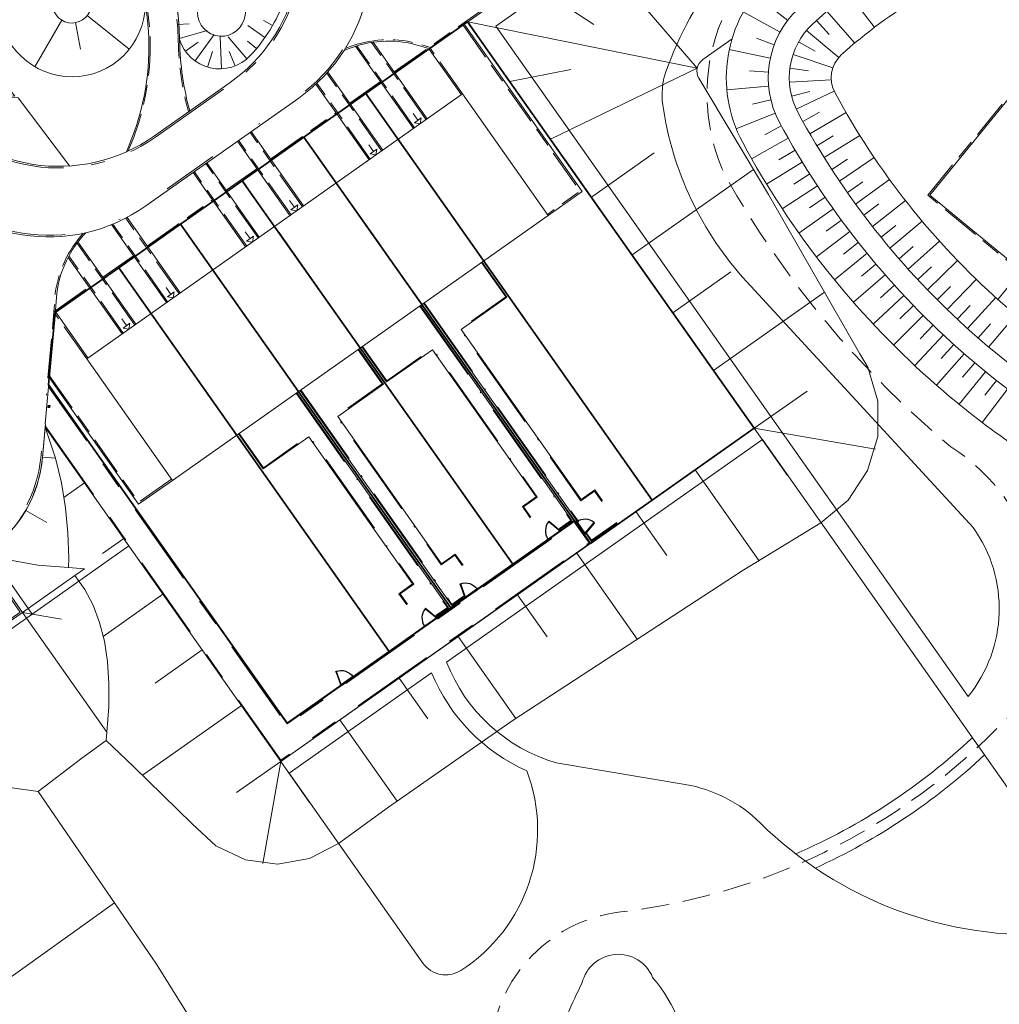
# Model space of a CAD drawing. Header units: metres. Extents: x 150385 to 171486, y 478588 to 485023.
# Tile 197 of 256: x 151331 to 151401, y 483946 to 484017. Entities that reach past the tile are written whole.
import ezdxf
from ezdxf.lldxf.tags import DXFTag

# ---------------------------------------------------------------- set-up
doc = ezdxf.new("R2010")
doc.units = ezdxf.units.M
for name, pattern in [('ACAD_ISO10W100', [18, 12, -3, 0, -3]), ('Dash', [6.35, 3.175, -3.175]), ('KAD', [12, 5, -1, 2, -1, 2, -1]), ('Stippelfijn', [3, 2, -1]), ('VH-GELEIDEBAND', [6, 2, -2, 0, -2]), ('VH-OPSLUITBAND_100X200', [16, 8, -2, 4, -2]), ('VH-OPSLUITBAND_120X250', [26, 16, -4, 2, -4]), ('VH-OPSLUITBAND_60X200', [12, 6, -2, 2, -2])]:
    doc.linetypes.add(name, pattern=pattern)
for name, color, linetype, lineweight, true_color in [('B-WE-KG-GRENS_PERCEEL-GV', 150, 'KG-PERCEEL', 30, 0x007fff), ('N-GV-GR-ERFAFSCHEIDING_RASTERHEKWERK_HEDERA-G', 7, 'GR-HAAG1', 35, 0x3c602f), ('N-GV-GR-WANDELROUTE-G', 7, 'Stippelfijn', 50, 0xd2a62d), ('N-GV-GW-TALUDARCERING-G', 7, 'Continuous', 15, 0x738c74), ('N-WA-GW-TALUDARCERING_KORT-G', 7, 'Continuous', 15, 0x898989), ('N-WE-GW-GRONDWERKLIJN-G', 7, 'Continuous', 30, 0x4d4d4d)]:
    doc.layers.add(name, color=color, linetype=linetype, lineweight=lineweight, true_color=true_color)
for name, color, linetype, lineweight in [('N-PV-OG-BEBOUWING_ENTREE-S', 7, 'Continuous', 18), ('N-PV-OG-KADASTRAAL_BEBOUWING-G', 7, 'Continuous', 35), ('N-WE-IE-MEUBILAIR_WEGMEUBILAIR_PAAL_OBJECT-S', 7, 'Continuous', 25), ('N-WE-IE-TERREINAFSCHEIDING_POORT-S', 5, 'Continuous', 25), ('N-WE-VH-KANTOPSLUITING_ACHTERKANTBAND-G', 7, 'Continuous', 5), ('N-WE-VH-KANTOPSLUITING_ACHTERKANTBAND-TERRAS-G', 7, 'Continuous', 5), ('N-WE-VH-KANTOPSLUITING_GELEIDEBAND-ANTRACIET_40_120X250-G', 7, 'VH-GELEIDEBAND', 35), ('N-WE-VH-KANTOPSLUITING_OPSLUITBAND-ANTRACIET_100X200-G', 7, 'VH-OPSLUITBAND_100X200', 35), ('N-WE-VH-KANTOPSLUITING_OPSLUITBAND-ANTRACIET_120X250-G', 7, 'VH-OPSLUITBAND_120X250', 35), ('N-WE-VH-KANTOPSLUITING_OPSLUITBAND-ANTRACIET_60X200-G', 7, 'ACAD_ISO10W100', 35), ('N-WE-VH-KANTOPSLUITING_OPSLUITBAND_60X200-G', 7, 'VH-OPSLUITBAND_60X200', 35), ('N-WE-VH-MATERIAALGRENS-G', 7, 'Continuous', 9), ('N-XX-KG-GRENS_PERCEEL-G', 252, 'KAD', 15), ('X-XX-AL-CONSTRUCTIELIJN-G', 7, 'Continuous', 18)]:
    doc.layers.add(name, color=color, linetype=linetype, lineweight=lineweight)
doc.styles.get("Standard").update_dxf_attribs({"font": 'NLCS-ISO.ttf'})
doc.linetypes.add('GR-HAAG1', pattern='A,6,[176,NLCS.SHX,S=0.125,R=0,X=0,Y=0],-2', length=8)
tags = doc.linetypes.add('KG-PERCEEL', pattern='A,5.5,-2,["P",Standard,S=1.8,R=0,X=-0.5,Y=-0.9],-2,5.5,-2,[5,NLCS.shx,S=0.75,R=0,X=0,Y=0],-2', length=19).pattern_tags.tags
tags[6] = DXFTag(74, 10)

# ---------------------------------------------------------------- blocks, each defined once
blk = doc.blocks.new('A$C89842213')
at = {"color": 251, "linetype": 'Dash', "true_color": 0x636466}
for p, q in [((1.057, 0.082), (0.819, 0.97)), ((0.858, 0.981), (1.096, 0.092))]:
    blk.add_line(p, q, dxfattribs=at)
at = {"color": 251, "true_color": 0x636466}
for p, q in [((0.09, 0.02), (1.01, 0.02)), ((1.01, -0.02), (0.09, -0.02))]:
    blk.add_line(p, q, dxfattribs=at)
for points in [[(0.809, 1.009), (0.819, 0.97), (0.858, 0.981), (0.847, 1.019)], [(0.05, -0.02), (0.09, -0.02), (0.09, 0.02), (0.05, 0.02)], [(1.01, -0.02), (1.05, -0.02), (1.05, 0.02), (1.01, 0.02)], [(1.057, 0.082), (1.068, 0.043), (1.106, 0.053), (1.096, 0.092)]]:
    blk.add_lwpolyline(points, close=True, dxfattribs=at)
for centre in [(0, 0), (1.1, 0)]:
    blk.add_circle(centre, 0.03, dxfattribs=at)
blk.add_arc((1.096, 0.003), 1.046, 105.9562, 179.06766, dxfattribs=at)

msp = doc.modelspace()

# ---------------------------------------------------------------- hatches: boundary and pattern name
at = {"layer": 'N-WE-IE-MEUBILAIR_WEGMEUBILAIR_PAAL_OBJECT-S', "lineweight": 5}
h = msp.add_hatch(color=7, dxfattribs=at)
h.dxf.hatch_style = 1
h.paths.add_polyline_path([(151333.248, 483988.985), (151333.235, 483988.841), (151333.085, 483988.854), (151333.098, 483988.998)])

# ---------------------------------------------------------------- linework, layer by layer
at = {"layer": 'B-WE-KG-GRENS_PERCEEL-GV', "flags": 128}
for points in [[(151333.13, 483990.472), (151333.603, 483995.63), (151338.147, 483998.835), (151342.557, 484001.944), (151346.975, 484005.058), (151351.39, 484008.165), (151355.804, 484011.279), (151363.087, 484016.407), (151383.586, 483987.359), (151376.296, 483982.223), (151371.88, 483979.111), (151370.729, 483980.749), (151366.318, 483977.639), (151361.902, 483974.526), (151357.489, 483971.414), (151350.2, 483966.276)], [(151333.13, 483990.472), (151333.603, 483995.63), (151338.147, 483998.835), (151342.557, 484001.944), (151346.975, 484005.058), (151351.39, 484008.165), (151355.804, 484011.279), (151363.087, 484016.407), (151383.586, 483987.359), (151376.296, 483982.223), (151371.88, 483979.111), (151370.729, 483980.749), (151366.318, 483977.639), (151361.902, 483974.526), (151357.489, 483971.414), (151350.2, 483966.276)], [(151333.13, 483990.472), (151333.603, 483995.63), (151338.147, 483998.835), (151342.557, 484001.944), (151346.975, 484005.058), (151351.39, 484008.165), (151355.804, 484011.279), (151363.087, 484016.407), (151383.586, 483987.359), (151376.296, 483982.223), (151371.88, 483979.111), (151370.729, 483980.749), (151366.318, 483977.639), (151361.902, 483974.526), (151357.489, 483971.414), (151350.2, 483966.276)], [(151333.13, 483990.472), (151333.603, 483995.63), (151338.147, 483998.835), (151342.557, 484001.944), (151346.975, 484005.058), (151351.39, 484008.165), (151355.804, 484011.279), (151363.087, 484016.407), (151383.586, 483987.359), (151376.296, 483982.223), (151371.88, 483979.111), (151370.729, 483980.749), (151366.318, 483977.639), (151361.902, 483974.526), (151357.489, 483971.414), (151350.2, 483966.276)], [(151333.13, 483990.472), (151333.603, 483995.63), (151338.147, 483998.835), (151342.557, 484001.944), (151346.975, 484005.058), (151351.39, 484008.165), (151355.804, 484011.279), (151363.087, 484016.407), (151383.586, 483987.359), (151376.296, 483982.223), (151371.88, 483979.111), (151370.729, 483980.749), (151366.318, 483977.639), (151361.902, 483974.526), (151357.489, 483971.414), (151350.2, 483966.276)], [(151363.087, 484016.407), (151355.804, 484011.279), (151376.296, 483982.223), (151383.586, 483987.359)], [(151363.087, 484016.407), (151355.804, 484011.279), (151376.296, 483982.223), (151383.586, 483987.359)], [(151363.087, 484016.407), (151355.804, 484011.279), (151376.296, 483982.223), (151383.586, 483987.359)], [(151363.087, 484016.407), (151355.804, 484011.279), (151376.296, 483982.223), (151383.586, 483987.359)], [(151363.087, 484016.407), (151355.804, 484011.279), (151376.296, 483982.223), (151383.586, 483987.359)], [(151355.804, 484011.279), (151351.39, 484008.165), (151370.729, 483980.749), (151371.88, 483979.111), (151376.296, 483982.223)], [(151355.804, 484011.279), (151351.39, 484008.165), (151370.729, 483980.749), (151371.88, 483979.111), (151376.296, 483982.223)], [(151355.804, 484011.279), (151351.39, 484008.165), (151370.729, 483980.749), (151371.88, 483979.111), (151376.296, 483982.223)], [(151355.804, 484011.279), (151351.39, 484008.165), (151370.729, 483980.749), (151371.88, 483979.111), (151376.296, 483982.223)], [(151355.804, 484011.279), (151351.39, 484008.165), (151370.729, 483980.749), (151371.88, 483979.111), (151376.296, 483982.223)], [(151351.39, 484008.165), (151346.975, 484005.058), (151366.318, 483977.639), (151370.729, 483980.749)], [(151351.39, 484008.165), (151346.975, 484005.058), (151366.318, 483977.639), (151370.729, 483980.749)], [(151351.39, 484008.165), (151346.975, 484005.058), (151366.318, 483977.639), (151370.729, 483980.749)], [(151351.39, 484008.165), (151346.975, 484005.058), (151366.318, 483977.639), (151370.729, 483980.749)], [(151351.39, 484008.165), (151346.975, 484005.058), (151366.318, 483977.639), (151370.729, 483980.749)], [(151346.975, 484005.058), (151342.557, 484001.944), (151361.902, 483974.526), (151366.318, 483977.639)], [(151346.975, 484005.058), (151342.557, 484001.944), (151361.902, 483974.526), (151366.318, 483977.639)], [(151346.975, 484005.058), (151342.557, 484001.944), (151361.902, 483974.526), (151366.318, 483977.639)], [(151346.975, 484005.058), (151342.557, 484001.944), (151361.902, 483974.526), (151366.318, 483977.639)], [(151346.975, 484005.058), (151342.557, 484001.944), (151361.902, 483974.526), (151366.318, 483977.639)], [(151342.557, 484001.944), (151338.147, 483998.835), (151357.489, 483971.414), (151361.902, 483974.526)], [(151342.557, 484001.944), (151338.147, 483998.835), (151357.489, 483971.414), (151361.902, 483974.526)], [(151342.557, 484001.944), (151338.147, 483998.835), (151357.489, 483971.414), (151361.902, 483974.526)], [(151342.557, 484001.944), (151338.147, 483998.835), (151357.489, 483971.414), (151361.902, 483974.526)], [(151342.557, 484001.944), (151338.147, 483998.835), (151357.489, 483971.414), (151361.902, 483974.526)], [(151333.603, 483995.63), (151333.13, 483990.472), (151350.2, 483966.276), (151357.489, 483971.414), (151338.147, 483998.835)], [(151333.603, 483995.63), (151333.13, 483990.472), (151350.2, 483966.276), (151357.489, 483971.414), (151338.147, 483998.835)], [(151333.603, 483995.63), (151333.13, 483990.472), (151350.2, 483966.276), (151357.489, 483971.414), (151338.147, 483998.835)], [(151333.603, 483995.63), (151333.13, 483990.472), (151350.2, 483966.276), (151357.489, 483971.414), (151338.147, 483998.835)], [(151333.603, 483995.63), (151333.13, 483990.472), (151350.2, 483966.276), (151357.489, 483971.414), (151338.147, 483998.835)]]:
    msp.add_lwpolyline(points, close=True, dxfattribs=at)
at = {"layer": 'N-GV-GR-ERFAFSCHEIDING_RASTERHEKWERK_HEDERA-G', "color": 7, "lineweight": 5, "ltscale": 0.5, "flags": 128}
for points in [[(151378.748, 483983.951), (151383.583, 483987.358), (151371.533, 484004.459)], [(151375.144, 483983.858), (151364.228, 483999.348)], [(151359.814, 483996.237), (151370.73, 483980.747)], [(151365.164, 483979.271), (151355.4, 483993.127)], [(151350.986, 483990.016), (151361.902, 483974.526)], [(151346.572, 483986.905), (151356.336, 483973.05)], [(151339.302, 483981.746), (151350.2, 483966.28), (151354.054, 483968.995)], [(151369.749, 483980.056), (151370.73, 483980.747)], [(151373.844, 483980.495), (151371.882, 483979.112)], [(151360.921, 483973.834), (151362.882, 483975.217)]]:
    msp.add_lwpolyline(points, dxfattribs=at)
at = {"layer": 'N-GV-GR-WANDELROUTE-G', "color": 7, "lineweight": 5, "flags": 128}
msp.add_lwpolyline([(151197.24, 483878.701), (151197.581, 483878.217, 0.119257), (151199.349, 483876.668, 0.248415), (151216.868, 483876.752, -0.414426), (151235.444, 483871.375, 0.423823), (151263.314, 483863.22, -0.294129), (151283.816, 483864.181, 0.13088), (151292.142, 483861.252, 0.174715), (151298.682, 483863.047), (151334.232, 483888.099, 0.310297), (151338.136, 483900.7, -0.36681), (151348.087, 483921.052, 0.164931), (151363.059, 483934.9, 0.109145), (151364.7, 483942.289, -0.380096), (151374.054, 483952.791, 0.181244), (151402.269, 483967.312, 0.399209), (151397.632, 483986.041, -0.090785), (151381.546, 484005.349, -0.393935), (151387.148, 484023.175, 0.278291), (151395.709, 484035.38, 0.045668), (151396.029, 484040.778, -0.380507), (151401.63, 484048.428, 0.233724), (151436.629, 484067.424, 0.066663), (151439.086, 484072.131), (151441.895, 484079.871, 0.06975), (151443.046, 484085.303), (151443.614, 484093.462, -0.190469), (151449.403, 484110.753, -0.085928), (151452.818, 484113.978), (151454.457, 484115.186)], format="xyb", dxfattribs=at)
at = {"layer": 'N-GV-GW-TALUDARCERING-G', "color": 7, "lineweight": 5}
for p, q in [((151334.093, 484016.522), (151332.149, 484013.204)), ((151335.897, 484016.858), (151338.906, 484014.463)), ((151349.138, 484016.142), (151348.487, 484016.513)), ((151335.058, 484016.354), (151335.41, 484014.463)), ((151342.349, 484016.211), (151343.186, 484016.274)), ((151342.483, 484015.222), (151344.48, 484015.795)), ((151348.605, 484015.296), (151347.372, 484016.151)), ((151343.611, 484013.616), (151344.968, 484015.496)), ((151345.491, 484013.051), (151345.395, 484015.366)), ((151347.318, 484013.77), (151345.97, 484015.344)), ((151348, 484014.5), (151347.355, 484015.037)), ((151342.912, 484014.324), (151343.827, 484014.967)), ((151344.504, 484013.176), (151344.841, 484014.297)), ((151346.465, 484013.257), (151346.056, 484014.297))]:
    msp.add_line(p, q, dxfattribs=at)
at = {"layer": 'N-PV-OG-BEBOUWING_ENTREE-S', "color": 7, "lineweight": 5}
for p, q in [((151359.535, 484009.375), (151359.19, 484009.866)), ((151359.78, 484009.548), (151359.708, 484009.13)), ((151359.708, 484009.13), (151359.29, 484009.203)), ((151356.364, 484007.14), (151356.018, 484007.631)), ((151356.609, 484007.313), (151356.536, 484006.895)), ((151356.536, 484006.895), (151356.118, 484006.968)), ((151350.707, 484003.154), (151350.361, 484003.645)), ((151350.952, 484003.327), (151350.88, 484002.909)), ((151350.88, 484002.909), (151350.462, 484002.981)), ((151347.535, 484000.919), (151347.19, 484001.41)), ((151347.781, 484001.092), (151347.708, 484000.674)), ((151347.708, 484000.674), (151347.29, 484000.746)), ((151341.879, 483996.933), (151341.533, 483997.423)), ((151342.052, 483996.688), (151341.634, 483996.76)), ((151342.124, 483997.106), (151342.052, 483996.688)), ((151338.707, 483994.698), (151338.362, 483995.188)), ((151338.953, 483994.871), (151338.88, 483994.453)), ((151338.88, 483994.453), (151338.462, 483994.525))]:
    msp.add_line(p, q, dxfattribs=at)
at = {"layer": 'N-PV-OG-BEBOUWING_ENTREE-S', "color": 7, "lineweight": 5, "flags": 128}
for points in [[(151359.29, 484009.203), (151359.78, 484009.548)], [(151356.118, 484006.968), (151356.609, 484007.313)], [(151350.462, 484002.981), (151350.952, 484003.327)], [(151347.29, 484000.746), (151347.781, 484001.092)], [(151341.634, 483996.76), (151342.124, 483997.106)], [(151338.462, 483994.525), (151338.953, 483994.871)]]:
    msp.add_lwpolyline(points, dxfattribs=at)
at = {"layer": 'N-PV-OG-KADASTRAAL_BEBOUWING-G', "color": 7, "lineweight": 5}
msp.add_lwpolyline([(151335.864, 483992.327), (151341.987, 483983.638), (151368.847, 484002.567), (151362.724, 484011.256)], close=True, dxfattribs=at)
at = {"layer": 'N-WA-GW-TALUDARCERING_KORT-G', "color": 7, "lineweight": 5}
for p, q in [((151371.54, 484022.349), (151379.499, 484013.102)), ((151367.325, 484019.379), (151372.112, 484016.224)), ((151366.113, 484012.15), (151370.468, 484013.016)), ((151369.024, 484008.018), (151379.499, 484013.102)), ((151371.936, 484003.886), (151376.429, 484007.052)), ((151374.848, 483999.754), (151383.521, 484005.866)), ((151377.76, 483995.622), (151381.918, 483998.552)), ((151380.672, 483991.49), (151388.6, 483997.077)), ((151383.583, 483987.358), (151387.354, 483990.015)), ((151383.583, 483987.358), (151392.24, 483985.855)), ((151383.583, 483987.358), (151385.959, 483983.98)), ((151332.698, 483985.304), (151333.64, 483985.218)), ((151379.352, 483984.382), (151383.909, 483977.902)), ((151335.698, 483983.46), (151334.223, 483982.421)), ((151331.502, 483981.489), (151333.012, 483980.612)), ((151375.12, 483981.406), (151377.334, 483978.257)), ((151338.504, 483979.478), (151336.981, 483978.405)), ((151370.888, 483978.43), (151375.213, 483972.279)), ((151331.27, 483974.195), (151335.02, 483976.838)), ((151341.31, 483975.496), (151337.031, 483972.481)), ((151366.656, 483975.454), (151368.767, 483972.452)), ((151331.27, 483974.195), (151334.054, 483973.713)), ((151331.27, 483974.195), (151337.297, 483965.642)), ((151362.424, 483972.478), (151366.542, 483966.622)), ((151344.116, 483971.514), (151340.749, 483969.142)), ((151358.192, 483969.501), (151360.241, 483966.587)), ((151346.922, 483967.531), (151339.855, 483962.552)), ((151353.96, 483966.525), (151358.05, 483960.709)), ((151349.728, 483963.549), (151346.561, 483961.317)), ((151349.728, 483963.549), (151348.461, 483956.255)), ((151349.728, 483963.549), (151351.795, 483960.609)), ((151328.39, 483946.688), (151337.852, 483953.431))]:
    msp.add_line(p, q, dxfattribs=at)
for points in [[(151379.499, 484013.102, 0), (151363.111, 484016.409, 0)], [(151337.24, 483965.045, 0), (151337.297, 483965.642, 0), (151337.434, 483967.436, 0), (151337.449, 483969.115, 0), (151337.345, 483970.681, 0), (151337.12, 483972.135, 0), (151336.775, 483973.477, 0), (151336.31, 483974.707, 0), (151335.725, 483975.827, 0), (151335.02, 483976.838, 0), (151335.695, 483977.313, 0), (151334.566, 483977.404, 0), (151334.588, 483978.064, 0), (151334.517, 483979.875, 0), (151334.344, 483981.677, 0), (151334.055, 483983.465, 0), (151333.64, 483985.218, 0), (151333.64, 483985.218, 0), (151332.892, 483987.443, 0)], [(151334.566, 483977.404, 0), (151332.36, 483977.583, 0), (151329.058, 483978.166, 0), (151328.962, 483978.295, 0), (151328.782, 483978.558, 0)], [(151332.398, 483961.395, 0), (151316.303, 483963.648, 0)]]:
    msp.add_polyline3d(points, dxfattribs=at)
at = {"layer": 'N-WE-GW-GRONDWERKLIJN-G', "color": 7, "lineweight": 5}
for p, q in [((151390.329, 484018.436, 0), (151392.16, 484016.059, 0)), ((151385.427, 484015.674, 0), (151382.801, 484017.125, 0)), ((151385.974, 484016.511, 0), (151384.901, 484017.331, 0)), ((151388.78, 484017.171, 0), (151390.741, 484014.901, 0)), ((151388.032, 484016.507, 0), (151388.943, 484015.511, 0)), ((151387.326, 484015.8, 0), (151389.618, 484013.864, 0)), ((151385.01, 484014.766, 0), (151383.745, 484015.237, 0)), ((151386.757, 484014.98, 0), (151387.935, 484014.319, 0)), ((151384.732, 484013.807, 0), (151381.797, 484014.427, 0)), ((151386.354, 484014.066, 0), (151389.201, 484013.121, 0)), ((151384.598, 484012.817, 0), (151383.251, 484012.898, 0)), ((151386.131, 484013.093, 0), (151387.469, 484012.918, 0)), ((151386.096, 484012.095, 0), (151389.09, 484012.276, 0)), ((151384.612, 484011.818, 0), (151381.624, 484011.554, 0)), ((151384.774, 484010.832, 0), (151383.461, 484010.516, 0)), ((151386.251, 484011.109, 0), (151387.558, 484011.444, 0)), ((151386.589, 484010.169, 0), (151389.302, 484011.451, 0)), ((151385.079, 484009.88, 0), (151382.298, 484008.755, 0)), ((151387.061, 484009.288, 0), (151388.241, 484009.944, 0)), ((151387.555, 484008.418, 0), (151390.151, 484009.921, 0)), ((151385.517, 484008.982, 0), (151384.332, 484008.336, 0)), ((151386.003, 484008.108, 0), (151383.394, 484006.628, 0)), ((151388.063, 484007.557, 0), (151389.22, 484008.253, 0)), ((151388.586, 484006.705, 0), (151391.129, 484008.296, 0)), ((151386.504, 484007.243, 0), (151385.341, 484006.557, 0)), ((151389.124, 484005.862, 0), (151390.256, 484006.597, 0)), ((151389.676, 484005.028, 0), (151392.163, 484006.707, 0)), ((151387.019, 484006.386, 0), (151384.461, 484004.819, 0)), ((151387.549, 484005.538, 0), (151386.41, 484004.813, 0)), ((151390.824, 484003.39, 0), (151393.251, 484005.154, 0)), ((151388.093, 484004.698, 0), (151385.589, 484003.046, 0)), ((151390.243, 484004.204, 0), (151391.349, 484004.979, 0)), ((151388.651, 484003.869, 0), (151387.537, 484003.106, 0)), ((151389.222, 484003.048, 0), (151386.776, 484001.312, 0)), ((151391.419, 484002.586, 0), (151392.497, 484003.399, 0)), ((151392.027, 484001.793, 0), (151394.392, 484003.639, 0)), ((151389.808, 484002.238, 0), (151388.72, 484001.438, 0)), ((151392.65, 484001.01, 0), (151393.699, 484001.859, 0)), ((151393.285, 484000.238, 0), (151395.584, 484002.166, 0)), ((151390.407, 484001.437, 0), (151388.021, 483999.619, 0)), ((151391.02, 484000.647, 0), (151389.96, 483999.811, 0)), ((151393.934, 483999.477, 0), (151394.954, 484000.363, 0)), ((151394.597, 483998.728, 0), (151396.827, 484000.734, 0)), ((151391.646, 483999.867, 0), (151389.322, 483997.969, 0)), ((151392.285, 483999.098, 0), (151391.254, 483998.226, 0)), ((151395.271, 483997.99, 0), (151396.26, 483998.91, 0)), ((151395.959, 483997.264, 0), (151398.119, 483999.346, 0)), ((151392.937, 483998.339, 0), (151390.678, 483996.365, 0)), ((151393.601, 483997.592, 0), (151392.6, 483996.686, 0)), ((151396.659, 483996.55, 0), (151397.615, 483997.504, 0)), ((151397.372, 483995.849, 0), (151399.458, 483998.004, 0)), ((151394.278, 483996.856, 0), (151392.088, 483994.806, 0)), ((151398.832, 483994.483, 0), (151400.843, 483996.709, 0)), ((151394.968, 483996.132, 0), (151393.998, 483995.193, 0)), ((151398.096, 483995.159, 0), (151399.018, 483996.145, 0)), ((151395.669, 483995.419, 0), (151393.549, 483993.297, 0)), ((151400.339, 483993.168, 0), (151402.272, 483995.462, 0)), ((151396.383, 483994.718, 0), (151395.445, 483993.747, 0)), ((151399.58, 483993.819, 0), (151400.468, 483994.836, 0)), ((151397.108, 483994.03, 0), (151395.06, 483991.837, 0)), ((151397.844, 483993.354, 0), (151396.94, 483992.351, 0)), ((151398.592, 483992.69, 0), (151396.62, 483990.429, 0)), ((151399.351, 483992.039, 0), (151398.481, 483991.007, 0)), ((151400.121, 483991.401, 0), (151398.227, 483989.075, 0)), ((151400.902, 483990.776, 0), (151400.067, 483989.715, 0)), ((151401.693, 483990.164, 0), (151399.878, 483987.776, 0))]:
    msp.add_line(p, q, dxfattribs=at)
at = {"layer": 'N-WE-GW-GRONDWERKLIJN-G', "color": 7, "lineweight": 5, "elevation": 0, "flags": 128}
for points in [[(151456.975, 484115.431), (151458.7, 484112.984), (151429.692, 484028.836, -0.008486), (151431.991, 484028.372), (151428.966, 484026.731, 0.087914), (151405.618, 484026.766, 0.145405), (151386.728, 484017.344, 0.340886), (151385.396, 484009.206, 0.087507), (151398.169, 483993.063, 0.050277), (151407.799, 483986.094, 0.915298), (151408.548, 483987.394, -0.050257), (151399.165, 483994.184, -0.087507), (151386.716, 484009.919, -0.340886), (151387.752, 484016.248, -0.145405), (151405.878, 484025.289, -0.087529), (151428.604, 484025.272)], [(151430.041, 484022.774), (151428.604, 484025.272), (151428.966, 484026.731), (151426.614, 484030.137, 0.077417), (151405.099, 484029.721, 0.145405), (151384.68, 484019.536, 0.340886), (151382.756, 484007.782, 0.087507), (151396.175, 483990.821, 0.051284), (151406.51, 483983.374, 0.918455), (151410.26, 483989.87, -0.051342), (151401.159, 483996.426, -0.087507), (151389.356, 484011.343, -0.340886), (151389.8, 484014.056, -0.096401), (151401.857, 484021.272)]]:
    msp.add_lwpolyline(points, format="xyb", dxfattribs=at)
at = {"layer": 'N-WE-GW-GRONDWERKLIJN-G', "color": 7, "lineweight": 5, "flags": 128}
for points in [[(151330.584, 484033.353, -0.24101), (151328.934, 484037.168, 0.049786), (151329.017, 484040.213, 0.011517), (151328.95, 484040.916, -0.324223), (151330.785, 484044.195, -0.372235), (151332.042, 484043.835), (151344.15, 484025.313, 0.105963), (151348.617, 484020.889, -0.292507), (151349.971, 484017.952, -0.102907), (151347.555, 484013.997, -0.574899), (151342.502, 484015.159, 0.285226)], [(151336.316, 484012.707, 46.531897), (151335.879, 484012.596, 0.021491)], [(151336.316, 484012.707, 46.531897), (151335.879, 484012.596, 0.021491)], [(151333.47, 484018.165, 18.307561), (151333.596, 484018.443, 0.054622)]]:
    msp.add_lwpolyline(points, format="xyb", close=True, dxfattribs=at)
for points in [[(151337.122, 484030.557, -0.110978), (151330.703, 484039.579, -0.987529), (151332.369, 484040.594), (151342.894, 484024.492, 0.017787), (151345.761, 484021.028, -0.1081), (151347.105, 484018.468, -0.151632), (151347.179, 484016.894, -0.947964), (151343.771, 484017.11, 0.184579), (151336.56, 484031.077)], [(151388.398, 484034.229), (151363.111, 484016.409), (151383.583, 483987.358), (151349.728, 483963.549), (151332.892, 483987.443), (151332.698, 483985.304, -0.225892), (151328.782, 483978.558, 0.413956)], [(151381.993, 484015.199), (151379.898, 484013.709, 0.39126), (151379.619, 484012.38), (151384.595, 484004.066), (151391.124, 483992.673), (151391.7, 483991.724), (151392.427, 483989.295), (151392.424, 483986.76), (151391.689, 483984.333), (151390.287, 483982.221), (151388.335, 483980.603), (151382.718, 483977.176), (151366.34, 483966.49), (151357.428, 483960.275), (151353.863, 483957.669), (151351.798, 483956.6), (151349.507, 483956.203), (151347.203, 483956.515), (151345.1, 483957.506), (151343.394, 483959.086), (151339.207, 483963.187), (151337.24, 483965.045), (151335.507, 483963.778), (151332.398, 483961.395), (151340.854, 483949.048), (151344.406, 483943.357)]]:
    msp.add_lwpolyline(points, format="xyb", dxfattribs=at)
msp.add_lwpolyline([(151328.666, 483977.89), (151331.27, 483974.195), (151316.303, 483963.648), (151331.474, 483942.362), (151339.242, 483931.338), (151313.659, 483913.31)], dxfattribs=at)
at = {"layer": 'N-WE-IE-MEUBILAIR_WEGMEUBILAIR_PAAL_OBJECT-S', "color": 7, "lineweight": 5}
msp.add_lwpolyline([(151333.248, 483988.985), (151333.235, 483988.841), (151333.085, 483988.854), (151333.098, 483988.998)], close=True, dxfattribs=at)
at = {"layer": 'N-WE-VH-KANTOPSLUITING_ACHTERKANTBAND-G', "color": 7, "lineweight": 5}
msp.add_line((151333.191, 483990.962), (151333.092, 483990.971), dxfattribs=at)
at = {"layer": 'N-WE-VH-KANTOPSLUITING_ACHTERKANTBAND-G', "color": 7, "lineweight": 5, "flags": 128}
for points in [[(151323.445, 484005.834, 0.404226), (151340.091, 484003.254), (151351.02, 484010.967, 0.403822), (151354.177, 484027.501), (151338.796, 484051.031), (151314.653, 484082.87, 0.360503)], [(151324.382, 484010.788, 0.404226), (151340.698, 484008.26), (151346.104, 484012.076, 0.371984), (151349.856, 484027.144), (151343.434, 484027.322), (151332.618, 484043.868), (151339.128, 484043.688), (151335.737, 484048.875), (151331.516, 484054.442), (151324.658, 484054.632)], [(151343.237, 484010.011, -0.06267), (151342.504, 484015.055, 0.355354), (151325.703, 484034.919)], [(151338.693, 484007.119, 0.485337), (151325.286, 484032.759)], [(151354.256, 484014.36, -0.156519), (151359.057, 484014.869), (151360.257, 484014.533)], [(151335.786, 484001.337, 0.155565), (151333.713, 483997.009), (151333.629, 483995.807)], [(151328.863, 483978.615, 0.220062), (151332.692, 483985.245), (151332.914, 483987.682)], [(151316.278, 483963.63), (151331.27, 483974.195), (151328.666, 483977.89, -0.413956)]]:
    msp.add_lwpolyline(points, format="xyb", dxfattribs=at)
for points in [[(151357.894, 484012.746), (151364.32, 484017.274), (151360.618, 484022.527)], [(151362.848, 484016.236), (151371.275, 484004.277), (151368.847, 484002.567)], [(151359.218, 484008.785), (151355.071, 484014.668)], [(151360.198, 484009.476), (151356.337, 484014.956)], [(151362.642, 484011.198), (151360.338, 484014.468)], [(151357.027, 484007.241), (151353.094, 484012.822)], [(151356.046, 484006.55), (151352.239, 484011.951)], [(151354.723, 484010.511), (151356.913, 484012.054)], [(151349.066, 484006.524), (151353.742, 484009.819)], [(151351.37, 484003.255), (151347.624, 484008.571)], [(151350.389, 484002.563), (151346.644, 484007.879)], [(151348.199, 484001.02), (151344.454, 484006.333)], [(151345.895, 484004.289), (151348.085, 484005.833)], [(151347.218, 484000.328), (151343.474, 484005.641)], [(151340.238, 484000.303), (151344.914, 484003.598)], [(151342.542, 483997.033), (151338.741, 484002.428)], [(151341.561, 483996.342), (151337.634, 484001.915)], [(151339.371, 483994.798), (151335.229, 484000.676)], [(151338.39, 483994.107), (151334.535, 483999.578)], [(151337.066, 483998.068), (151339.257, 483999.612)], [(151332.894, 483987.685), (151333.616, 483995.636), (151336.086, 483997.377)], [(151335.945, 483992.385), (151333.641, 483995.654)], [(151332.892, 483987.443), (151349.728, 483963.549), (151371.859, 483979.145), (151370.753, 483980.714), (151350.191, 483966.225), (151333.142, 483990.418)], [(151333.191, 483990.963), (151339.559, 483981.927), (151341.987, 483983.638)]]:
    msp.add_lwpolyline(points, dxfattribs=at)
at = {"layer": 'N-WE-VH-KANTOPSLUITING_ACHTERKANTBAND-G', "color": 7, "lineweight": 5}
msp.add_lwpolyline([(151396.131, 484004.032), (151401.824, 484011.002), (151415.728, 483999.571), (151410.035, 483992.6)], close=True, dxfattribs=at)
at = {"layer": 'N-WE-VH-KANTOPSLUITING_ACHTERKANTBAND-TERRAS-G', "color": 7, "lineweight": 5, "flags": 128}
for points in [[(151372.741, 483982.164), (151372.181, 483982.958), (151371.2, 483982.266), (151362.63, 483994.429), (151365.899, 483996.733), (151364.136, 483999.234)], [(151359.718, 483996.133), (151370.556, 483980.747), (151369.738, 483980.171), (151369.796, 483980.089)], [(151359.945, 483996.293), (151370.925, 483980.714), (151370.76, 483980.598)], [(151367.565, 483980.964), (151367.006, 483981.757), (151367.987, 483982.449), (151360.571, 483992.978), (151357.302, 483990.674), (151355.539, 483993.176)], [(151362.762, 483977.578), (151362.202, 483978.372), (151361.221, 483977.68), (151353.801, 483988.208), (151357.07, 483990.511), (151355.307, 483993.013)], [(151350.89, 483989.912), (151361.729, 483974.526), (151360.911, 483973.95), (151360.969, 483973.868)], [(151351.117, 483990.071), (151361.96, 483974.689), (151362.777, 483975.265), (151362.835, 483975.183)], [(151358.738, 483974.743), (151358.179, 483975.536), (151359.16, 483976.228), (151351.742, 483986.757), (151348.473, 483984.453), (151346.71, 483986.954)], [(151371.397, 483979.799), (151371.513, 483979.88), (151371.939, 483979.275), (151373.785, 483980.576)]]:
    msp.add_lwpolyline(points, dxfattribs=at)
at = {"layer": 'N-WE-VH-KANTOPSLUITING_GELEIDEBAND-ANTRACIET_40_120X250-G', "color": 7, "lineweight": 5, "ltscale": 2, "flags": 128}
for points in [[(151274.294, 484103.01), (151274.899, 484102.152, -0.414214), (151274.754, 484101.316), (151271.256, 484098.851), (151281.683, 484084.055), (151285.263, 484086.578, -0.414214), (151285.96, 484086.458), (151287.164, 484084.749, -0.370333), (151286.418, 484076.967, 0.360478), (151284.692, 484061.752), (151306.552, 484028.311), (151323.541, 484005.906, 0.404226), (151340.022, 484003.352), (151350.951, 484011.065, 0.403822), (151354.077, 484027.436), (151338.698, 484050.962), (151314.557, 484082.798, 0.360503), (151299.647, 484086.289, -0.349364), (151292.339, 484087.849, -0.436199), (151292.437, 484088.575), (151296.103, 484091.158), (151284.236, 484107.997), (151280.64, 484105.463, -0.414213), (151279.804, 484105.608), (151279.199, 484106.466)], [(151192.211, 484040.076), (151191.124, 484039.309), (151200.111, 484026.558), (151203.691, 484029.081, -0.414214), (151204.388, 484028.96), (151205.586, 484027.26, -0.384854), (151204.616, 484019.274, 0.373817), (151202.416, 484003.685), (151218.6, 483978.726), (151250.076, 483934.059), (151274.12, 483902.733, 0.402322), (151290.552, 483900.231), (151301.542, 483907.976, 0.402279), (151304.713, 483924.29), (151289.663, 483947.618, -0.402279), (151290.456, 483951.697), (151292.338, 483953.023, -0.414214), (151293.174, 483952.878), (151295.708, 483949.281), (151314.591, 483962.588), (151312.056, 483966.184, -0.414271), (151312.201, 483967.021), (151312.937, 483967.539, -0.414156), (151313.773, 483967.394), (151316.307, 483963.798), (151331.103, 483974.224), (151328.568, 483977.821, -0.414214), (151328.713, 483978.657), (151328.794, 483978.713, 0.220049), (151332.573, 483985.256), (151333.092, 483990.971)]]:
    msp.add_lwpolyline(points, format="xyb", dxfattribs=at)
at = {"layer": 'N-WE-VH-KANTOPSLUITING_OPSLUITBAND-ANTRACIET_100X200-G', "color": 7, "lineweight": 5, "ltscale": 0.35, "flags": 128}
for points in [[(151338.83, 484007.182, 0.481779), (151325.403, 484032.839), (151325.782, 484034.803, -0.353989), (151342.404, 484015.053, 0.06267), (151343.141, 484009.984)], [(151354.349, 484014.509, -0.151964), (151359.08, 484014.966), (151360.362, 484014.607)], [(151335.615, 484001.3, 0.151053), (151333.613, 483997.019), (151333.52, 483995.691)]]:
    msp.add_lwpolyline(points, format="xyb", dxfattribs=at)
for points in [[(151357.837, 484012.827), (151364.18, 484017.298), (151360.534, 484022.473)], [(151362.766, 484016.179), (151371.136, 484004.301), (151368.79, 484002.648)], [(151359.299, 484008.842), (151355.172, 484014.699)], [(151359.299, 484008.842), (151355.172, 484014.699)], [(151360.117, 484009.418), (151356.226, 484014.939)], [(151360.117, 484009.418), (151356.226, 484014.939)], [(151362.724, 484011.256), (151360.42, 484014.526)], [(151356.945, 484007.183), (151353.026, 484012.745)], [(151356.945, 484007.183), (151353.026, 484012.745)], [(151356.128, 484006.607), (151352.313, 484012.02)], [(151356.128, 484006.607), (151352.313, 484012.02)], [(151354.665, 484010.592), (151356.856, 484012.136)], [(151349.009, 484006.606), (151353.684, 484009.901)], [(151351.289, 484003.197), (151347.542, 484008.513)], [(151351.289, 484003.197), (151347.542, 484008.513)], [(151350.471, 484002.621), (151346.725, 484007.936)], [(151350.471, 484002.621), (151347.285, 484007.143)], [(151348.117, 484000.962), (151344.372, 484006.276)], [(151348.117, 484000.962), (151344.372, 484006.276)], [(151345.837, 484004.371), (151348.028, 484005.915)], [(151347.3, 484000.386), (151343.555, 484005.699)], [(151347.3, 484000.386), (151343.555, 484005.699)], [(151340.18, 484000.385), (151344.856, 484003.68)], [(151342.46, 483996.976), (151338.651, 484002.381)], [(151342.46, 483996.976), (151338.651, 484002.381)], [(151341.643, 483996.4), (151337.729, 484001.954)], [(151341.643, 483996.4), (151337.729, 484001.954)], [(151339.289, 483994.741), (151335.166, 484000.592)], [(151339.289, 483994.741), (151335.166, 484000.592)], [(151338.471, 483994.165), (151334.587, 483999.677)], [(151338.471, 483994.165), (151334.587, 483999.677)], [(151337.009, 483998.15), (151339.2, 483999.694)], [(151333.52, 483995.691), (151336.028, 483997.458)], [(151333.092, 483990.971), (151333.52, 483995.691)], [(151335.864, 483992.327), (151333.606, 483995.531)], [(151333.205, 483991.117), (151339.583, 483982.066), (151341.929, 483983.72)]]:
    msp.add_lwpolyline(points, dxfattribs=at)
at = {"layer": 'N-WE-VH-KANTOPSLUITING_OPSLUITBAND-ANTRACIET_100X200-G', "color": 7, "lineweight": 5, "ltscale": 0.35, "elevation": 0, "flags": 128}
msp.add_lwpolyline([(151395.989, 484004.016), (151401.808, 484011.142), (151415.867, 483999.583), (151410.048, 483992.458)], close=True, dxfattribs=at)
at = {"layer": 'N-WE-VH-KANTOPSLUITING_OPSLUITBAND-ANTRACIET_120X250-G', "color": 7, "lineweight": 5, "ltscale": 0.5, "flags": 128}
msp.add_lwpolyline([(151289.584, 484060.664), (151291.27, 484058.085), (151297.773, 484057.905), (151311.76, 484036.509), (151305.256, 484036.689), (151309.414, 484030.328), (151311.455, 484027.638), (151318.313, 484027.447), (151330.711, 484011.097), (151323.853, 484011.287), (151324.286, 484010.716, 0.404226), (151340.767, 484008.162), (151346.174, 484011.978, 0.373683), (151349.93, 484027.262), (151343.5, 484027.44), (151332.844, 484043.742), (151339.354, 484043.561), (151335.835, 484048.944), (151331.577, 484054.56), (151324.719, 484054.75), (151308.446, 484076.21), (151315.305, 484076.02), (151313.936, 484077.825, 0.404027), (151297.462, 484080.383), (151292.716, 484077.039, 0.404027)], format="xyb", close=True, dxfattribs=at)
at = {"layer": 'N-WE-VH-KANTOPSLUITING_OPSLUITBAND-ANTRACIET_60X200-G', "color": 7, "lineweight": 5, "ltscale": 0.5, "flags": 128}
for points in [[(151364.087, 483999.199), (151365.815, 483996.747), (151362.546, 483994.444), (151371.186, 483982.182), (151372.167, 483982.874), (151372.692, 483982.13)], [(151359.667, 483996.097), (151370.472, 483980.762), (151369.655, 483980.186), (151369.747, 483980.055)], [(151359.996, 483996.329), (151371.009, 483980.699), (151370.844, 483980.583)], [(151355.588, 483993.21), (151357.316, 483990.758), (151360.585, 483993.062), (151368.071, 483982.434), (151367.09, 483981.743), (151367.614, 483980.998)], [(151355.258, 483992.978), (151356.986, 483990.526), (151353.717, 483988.222), (151361.207, 483977.596), (151362.188, 483978.288), (151362.713, 483977.544)], [(151350.839, 483989.876), (151361.645, 483974.541), (151360.828, 483973.965), (151360.92, 483973.834)], [(151351.168, 483990.108), (151361.974, 483974.773), (151362.792, 483975.349), (151362.884, 483975.218)], [(151346.76, 483986.989), (151348.488, 483984.537), (151351.757, 483986.84), (151359.244, 483976.213), (151358.263, 483975.522), (151358.787, 483974.777)], [(151373.75, 483980.625), (151371.953, 483979.359), (151371.527, 483979.964), (151371.362, 483979.848)]]:
    msp.add_lwpolyline(points, dxfattribs=at)
at = {"layer": 'N-WE-VH-KANTOPSLUITING_OPSLUITBAND_60X200-G', "color": 7, "lineweight": 5, "flags": 128}
msp.add_lwpolyline([(151332.901, 483987.54), (151349.742, 483963.633), (151371.775, 483979.16), (151370.739, 483980.631), (151350.177, 483966.141), (151333.134, 483990.326)], dxfattribs=at)
at = {"layer": 'N-WE-VH-MATERIAALGRENS-G', "color": 7, "lineweight": 5, "flags": 128}
for points in [[(151311.98, 484079.7, 0.136128), (151308.199, 484076.337), (151324.658, 484054.632), (151331.516, 484054.442), (151335.737, 484048.875), (151339.128, 484043.688), (151332.618, 484043.868), (151343.434, 484027.322), (151349.856, 484027.144, -0.371984), (151346.104, 484012.076), (151340.698, 484008.26, -0.404226), (151324.382, 484010.788), (151324.1, 484011.161), (151330.958, 484010.97), (151334.641, 484006.113)], [(151389.213, 484033.073), (151365.119, 484016.094), (151398.878, 483968.188, 0.336092), (151399.242, 483980.261), (151383.048, 483997.83, -0.151892), (151377.04, 484010.487, -0.119319), (151377.266, 484012.829, -0.170486), (151387.528, 484025.755, 0.328827), (151389.693, 484031.281), (151389.213, 484033.073)], [(151350.327, 483962.699), (151359.886, 483949.135, 0.401118), (151362.598, 483948.602, 0.354791), (151367.324, 483962.865, -0.191944), (151360.515, 483969.879), (151350.327, 483962.699)], [(151386.548, 483956.934, 0.085848), (151399.206, 483965.267)], [(151387.953, 483955.919, 0.079662), (151400.052, 483964.005, 0.078641)]]:
    msp.add_lwpolyline(points, format="xyb", dxfattribs=at)
for points in [[(151384.18, 483986.555), (151361.593, 483970.638, 0.233855), (151369.411, 483963.455), (151378.643, 483961.898, -0.154046), (151384.002, 483959.157, 0.214212), (151405.336, 483951.212, 0.585416), (151406.841, 483954.359), (151384.531, 483986.058)], [(151370.786, 483940.601), (151376.379, 483939.292, 0.479623), (151378.835, 483941.216, 0.182898), (151376.319, 483948.109, 0.726942), (151371.28, 483947.725, 0.031535), (151369.356, 483943.216, 0.446931)]]:
    msp.add_lwpolyline(points, format="xyb", close=True, dxfattribs=at)
msp.add_lwpolyline([(151331.966, 483974.074), (151338.879, 483978.945)], dxfattribs=at)
msp.add_lwpolyline([(151331.966, 483974.074), (151338.879, 483978.945)], dxfattribs=at)
msp.add_lwpolyline([(151328.964, 483977.467), (151331.27, 483974.195), (151316.304, 483963.648), (151316.592, 483963.24), (151331.966, 483974.074), (151329.373, 483977.755)], close=True, dxfattribs=at)
at = {"layer": 'N-XX-KG-GRENS_PERCEEL-G', "color": 7, "lineweight": 5, "flags": 128}
for points in [[(151370.73, 483980.747), (151350.2, 483966.28), (151333.147, 483990.479), (151333.616, 483995.636), (151363.105, 484016.418), (151383.583, 483987.358), (151376.296, 483982.223), (151355.818, 484011.282)], [(151370.73, 483980.747), (151351.404, 484008.172)], [(151366.316, 483977.637), (151346.99, 484005.061)], [(151361.902, 483974.526), (151342.576, 484001.95)], [(151357.488, 483971.415), (151338.162, 483998.84)], [(151370.73, 483980.747), (151371.882, 483979.112), (151376.296, 483982.223)]]:
    msp.add_lwpolyline(points, dxfattribs=at)
at = {"layer": 'X-XX-AL-CONSTRUCTIELIJN-G', "color": 7, "lineweight": 5, "elevation": 0, "flags": 128}
msp.add_lwpolyline([(151401.005, 483996.563), (151402.632, 483998.554)], dxfattribs=at)

# ---------------------------------------------------------------- block references
at = {"layer": 'N-WE-IE-TERREINAFSCHEIDING_POORT-S', "color": 7, "lineweight": 5}
for p, rotation in [((151370.844, 483980.705), 305.1873624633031), ((151368.804, 483979.392), 35.17258283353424), ((151359.976, 483973.17), 35.17258283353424)]:
    msp.add_blockref('A$C89842213', p, dxfattribs=dict(at, rotation=rotation))
at = {"layer": 'N-WE-IE-TERREINAFSCHEIDING_POORT-S', "color": 7, "lineweight": 5, "xscale": -1, "rotation": 35.15780322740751}
for p in [(151363.827, 483975.884), (151354.949, 483969.627)]:
    msp.add_blockref('A$C89842213', p, dxfattribs=at)

doc.saveas('drawing.dxf')
